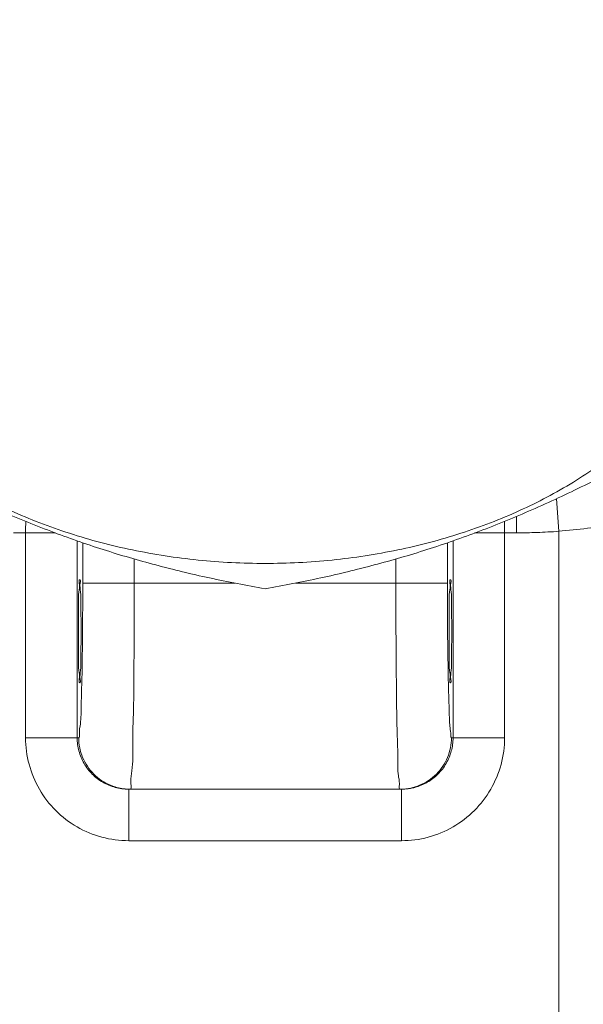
# Model space of a CAD drawing. Header units: millimetres. Extents: x -15538 to -14053, y -265397 to -264347.
# Tile 15 of 35: x -14461.981 to -14461.161, y -264927.877 to -264926.443. Entities that reach past the tile are written whole.
import ezdxf

# ---------------------------------------------------------------- set-up
doc = ezdxf.new("R2010")
doc.units = ezdxf.units.MM
doc.linetypes.add('ACAD_ISO08W100', pattern=[36, 24, -3, 6, -3])
doc.layers.get('0').update_dxf_attribs({"color": 20, "lineweight": 35})
doc.layers.add('-- CO_rury', color=51, linetype='Continuous', lineweight=9)

# ---------------------------------------------------------------- blocks, each defined once
blk = doc.blocks.new('-- CIEPŁOMIERZ ECHO II_15')
at = {"color": 50}
for points, knots in [([(6.6819, 0), (6.6865, 0.0271), (6.6918, 0.0541), (6.6976, 0.0809), (6.6976, 0.0809), (6.7032, 0.1071), (6.7095, 0.133), (6.7164, 0.1589), (6.7164, 0.1589), (6.7232, 0.1846), (6.7307, 0.2102), (6.7388, 0.2355), (6.7388, 0.2355), (6.7471, 0.2612), (6.756, 0.2866), (6.7655, 0.3119), (6.7655, 0.3119), (6.7753, 0.3376), (6.7857, 0.363), (6.7967, 0.3882), (6.7967, 0.3882), (6.808, 0.4139), (6.8199, 0.4394), (6.8323, 0.4645), (6.8323, 0.4645), (6.8452, 0.4904), (6.8586, 0.5159), (6.8725, 0.5412), (6.8725, 0.5412), (6.8869, 0.5674), (6.9019, 0.5934), (6.9173, 0.619), (6.9173, 0.619), (6.9336, 0.6463), (6.9504, 0.6733), (6.9676, 0.7)], [0, 0, 0, 0, 0.111111, 0.111111, 0.111111, 0.111111, 0.222222, 0.222222, 0.222222, 0.222222, 0.333333, 0.333333, 0.333333, 0.333333, 0.444444, 0.444444, 0.444444, 0.444444, 0.555556, 0.555556, 0.555556, 0.555556, 0.666667, 0.666667, 0.666667, 0.666667, 0.777778, 0.777778, 0.777778, 0.777778, 0.888889, 0.888889, 0.888889, 0.888889, 1, 1, 1, 1]), ([(6.7187, 0), (6.7187, 0.0325), (6.7203, 0.0651), (6.7236, 0.0975), (6.7236, 0.0975), (6.7269, 0.1295), (6.7318, 0.1614), (6.7383, 0.193), (6.7383, 0.193), (6.7447, 0.2239), (6.7528, 0.2545), (6.7625, 0.2846), (6.7625, 0.2846), (6.7719, 0.3137), (6.7829, 0.3424), (6.7956, 0.3703), (6.7956, 0.3703), (6.8078, 0.3972), (6.8216, 0.4234), (6.837, 0.4486), (6.837, 0.4486), (6.8518, 0.4726), (6.868, 0.4958), (6.8859, 0.5177), (6.8859, 0.5177), (6.9029, 0.5385), (6.9213, 0.5582), (6.9412, 0.5763), (6.9412, 0.5763), (6.9601, 0.5934), (6.9804, 0.6092), (7.0019, 0.6231), (7.0019, 0.6231), (7.0224, 0.6363), (7.044, 0.6479), (7.0666, 0.6572), (7.0666, 0.6572), (7.0884, 0.6663), (7.111, 0.6733), (7.1341, 0.678), (7.1341, 0.678), (7.1568, 0.6826), (7.1799, 0.685), (7.2031, 0.685), (7.2031, 0.685), (7.2262, 0.685), (7.2493, 0.6826), (7.272, 0.678), (7.272, 0.678), (7.2951, 0.6733), (7.3177, 0.6663), (7.3395, 0.6572), (7.3395, 0.6572), (7.3621, 0.6479), (7.3838, 0.6363), (7.4043, 0.6231), (7.4043, 0.6231), (7.4258, 0.6092), (7.446, 0.5934), (7.4649, 0.5763), (7.4649, 0.5763), (7.4848, 0.5582), (7.5033, 0.5385), (7.5203, 0.5177), (7.5203, 0.5177), (7.5381, 0.4958), (7.5544, 0.4726), (7.5691, 0.4486), (7.5691, 0.4486), (7.5846, 0.4234), (7.5983, 0.3972), (7.6105, 0.3703), (7.6105, 0.3703), (7.6232, 0.3424), (7.6342, 0.3137), (7.6437, 0.2846), (7.6437, 0.2846), (7.6534, 0.2545), (7.6614, 0.2239), (7.6678, 0.193), (7.6678, 0.193), (7.6744, 0.1614), (7.6793, 0.1295), (7.6825, 0.0975), (7.6825, 0.0975), (7.6858, 0.0651), (7.6874, 0.0325), (7.6874, 0)], [0, 0, 0, 0, 0.045455, 0.045455, 0.045455, 0.045455, 0.090909, 0.090909, 0.090909, 0.090909, 0.136364, 0.136364, 0.136364, 0.136364, 0.181818, 0.181818, 0.181818, 0.181818, 0.227273, 0.227273, 0.227273, 0.227273, 0.272727, 0.272727, 0.272727, 0.272727, 0.318182, 0.318182, 0.318182, 0.318182, 0.363636, 0.363636, 0.363636, 0.363636, 0.409091, 0.409091, 0.409091, 0.409091, 0.454545, 0.454545, 0.454545, 0.454545, 0.5, 0.5, 0.5, 0.5, 0.545455, 0.545455, 0.545455, 0.545455, 0.590909, 0.590909, 0.590909, 0.590909, 0.636364, 0.636364, 0.636364, 0.636364, 0.681818, 0.681818, 0.681818, 0.681818, 0.727273, 0.727273, 0.727273, 0.727273, 0.772727, 0.772727, 0.772727, 0.772727, 0.818182, 0.818182, 0.818182, 0.818182, 0.863636, 0.863636, 0.863636, 0.863636, 0.909091, 0.909091, 0.909091, 0.909091, 0.954545, 0.954545, 0.954545, 0.954545, 1, 1, 1, 1]), ([(6.7654, 0.6004), (6.7669, 0.5922), (6.7685, 0.584), (6.7698, 0.5757), (6.7698, 0.5757), (6.7713, 0.5654), (6.7724, 0.555), (6.7729, 0.5446), (6.7729, 0.5446), (6.7735, 0.5327), (6.7734, 0.5208), (6.7729, 0.5089), (6.7729, 0.5089), (6.7723, 0.4956), (6.7711, 0.4823), (6.7698, 0.4691), (6.7698, 0.4691), (6.7683, 0.4551), (6.7667, 0.4412), (6.7654, 0.4272)], [0, 0, 0, 0, 0.2, 0.2, 0.2, 0.2, 0.4, 0.4, 0.4, 0.4, 0.6, 0.6, 0.6, 0.6, 0.8, 0.8, 0.8, 0.8, 1, 1, 1, 1]), ([(6.7654, 0.4272), (6.7647, 0.4168), (6.7641, 0.4063), (6.7638, 0.3958), (6.7638, 0.3958), (6.7634, 0.3858), (6.7632, 0.3758), (6.7631, 0.3659)], [0, 0, 0, 0, 0.5, 0.5, 0.5, 0.5, 1, 1, 1, 1]), ([(6.315, 0.1984), (6.315, 0.2115), (6.3167, 0.2246), (6.3201, 0.2373), (6.3201, 0.2373), (6.3235, 0.2499), (6.3286, 0.2622), (6.3352, 0.2735), (6.3352, 0.2735), (6.3417, 0.2848), (6.3497, 0.2952), (6.3589, 0.3045), (6.3589, 0.3045), (6.3681, 0.3137), (6.3785, 0.3217), (6.3898, 0.3282), (6.3898, 0.3282), (6.4012, 0.3348), (6.4134, 0.3399), (6.426, 0.3433), (6.426, 0.3433), (6.4387, 0.3467), (6.4519, 0.3484), (6.465, 0.3484)], [0, 0, 0, 0, 0.166667, 0.166667, 0.166667, 0.166667, 0.333333, 0.333333, 0.333333, 0.333333, 0.5, 0.5, 0.5, 0.5, 0.666667, 0.666667, 0.666667, 0.666667, 0.833333, 0.833333, 0.833333, 0.833333, 1, 1, 1, 1]), ([(6.3911, 0.2114), (6.3915, 0.2136), (6.392, 0.2157), (6.3926, 0.2178), (6.3926, 0.2178), (6.3943, 0.2242), (6.3968, 0.2303), (6.4001, 0.236), (6.4001, 0.236), (6.4034, 0.2416), (6.4074, 0.2469), (6.412, 0.2515), (6.412, 0.2515), (6.4166, 0.2561), (6.4218, 0.2601), (6.4275, 0.2634), (6.4275, 0.2634), (6.4331, 0.2667), (6.4392, 0.2692), (6.4456, 0.2709), (6.4456, 0.2709), (6.4519, 0.2726), (6.4585, 0.2735), (6.465, 0.2735)], [0, 0, 0, 0, 0.166667, 0.166667, 0.166667, 0.166667, 0.333333, 0.333333, 0.333333, 0.333333, 0.5, 0.5, 0.5, 0.5, 0.666667, 0.666667, 0.666667, 0.666667, 0.833333, 0.833333, 0.833333, 0.833333, 1, 1, 1, 1]), ([(6.465, 0.2711), (6.4552, 0.2711), (6.4454, 0.2692), (6.4363, 0.2654), (6.4363, 0.2654), (6.4272, 0.2617), (6.4189, 0.2561), (6.412, 0.2492), (6.412, 0.2492), (6.405, 0.2422), (6.3995, 0.2339), (6.3957, 0.2249), (6.3957, 0.2249), (6.3922, 0.2165), (6.3903, 0.2074), (6.39, 0.1984)], [0, 0, 0, 0, 0.25, 0.25, 0.25, 0.25, 0.5, 0.5, 0.5, 0.5, 0.75, 0.75, 0.75, 0.75, 1, 1, 1, 1]), ([(6.465, 0.2711), (6.465, 0.27), (6.4667, 0.2701), (6.4682, 0.2702), (6.4682, 0.2702), (6.4732, 0.2702), (6.4761, 0.2695), (6.4794, 0.2691), (6.4794, 0.2691), (6.4855, 0.2682), (6.4931, 0.2681), (6.5003, 0.268), (6.5003, 0.268), (6.5108, 0.2677), (6.5206, 0.2673), (6.5306, 0.267), (6.5306, 0.267), (6.5429, 0.2666), (6.5556, 0.2664), (6.5681, 0.2662), (6.5681, 0.2662), (6.5821, 0.266), (6.5959, 0.2658), (6.6098, 0.2656), (6.6098, 0.2656), (6.6238, 0.2655), (6.6377, 0.2654), (6.6517, 0.2653), (6.6517, 0.2653), (6.6645, 0.2653), (6.6772, 0.2652), (6.69, 0.2652)], [0, 0, 0, 0, 0.125, 0.125, 0.125, 0.125, 0.25, 0.25, 0.25, 0.25, 0.375, 0.375, 0.375, 0.375, 0.5, 0.5, 0.5, 0.5, 0.625, 0.625, 0.625, 0.625, 0.75, 0.75, 0.75, 0.75, 0.875, 0.875, 0.875, 0.875, 1, 1, 1, 1]), ([(6.695, 0.2696), (6.695, 0.2711), (6.6926, 0.2706), (6.6905, 0.2703), (6.6905, 0.2703), (6.6845, 0.2694), (6.6813, 0.2704), (6.6775, 0.2709), (6.6775, 0.2709), (6.6716, 0.2717), (6.6644, 0.2714), (6.6575, 0.2713), (6.6575, 0.2713), (6.6491, 0.2712), (6.6411, 0.2714), (6.633, 0.2715), (6.633, 0.2715), (6.6244, 0.2717), (6.6156, 0.2717), (6.607, 0.2715), (6.607, 0.2715), (6.5989, 0.2714), (6.591, 0.2712), (6.5825, 0.2713), (6.5825, 0.2713), (6.5756, 0.2714), (6.5684, 0.2717), (6.5626, 0.2709), (6.5626, 0.2709), (6.5587, 0.2704), (6.5555, 0.2694), (6.5495, 0.2703), (6.5495, 0.2703), (6.5474, 0.2706), (6.545, 0.2711), (6.545, 0.2696)], [0, 0, 0, 0, 0.111111, 0.111111, 0.111111, 0.111111, 0.222222, 0.222222, 0.222222, 0.222222, 0.333333, 0.333333, 0.333333, 0.333333, 0.444444, 0.444444, 0.444444, 0.444444, 0.555556, 0.555556, 0.555556, 0.555556, 0.666667, 0.666667, 0.666667, 0.666667, 0.777778, 0.777778, 0.777778, 0.777778, 0.888889, 0.888889, 0.888889, 0.888889, 1, 1, 1, 1]), ([(6.545, 0.2696), (6.545, 0.2681), (6.5474, 0.2686), (6.5495, 0.2689), (6.5495, 0.2689), (6.5555, 0.2698), (6.5587, 0.2689), (6.5626, 0.2684), (6.5626, 0.2684), (6.5684, 0.2676), (6.5756, 0.2678), (6.5825, 0.2679), (6.5825, 0.2679), (6.591, 0.268), (6.5989, 0.2678), (6.607, 0.2677), (6.607, 0.2677), (6.6156, 0.2676), (6.6244, 0.2676), (6.633, 0.2677), (6.633, 0.2677), (6.6411, 0.2678), (6.6491, 0.268), (6.6575, 0.2679), (6.6575, 0.2679), (6.6644, 0.2678), (6.6716, 0.2676), (6.6775, 0.2684), (6.6775, 0.2684), (6.6813, 0.2689), (6.6845, 0.2698), (6.6905, 0.2689), (6.6905, 0.2689), (6.6926, 0.2686), (6.695, 0.2681), (6.695, 0.2696)], [0, 0, 0, 0, 0.111111, 0.111111, 0.111111, 0.111111, 0.222222, 0.222222, 0.222222, 0.222222, 0.333333, 0.333333, 0.333333, 0.333333, 0.444444, 0.444444, 0.444444, 0.444444, 0.555556, 0.555556, 0.555556, 0.555556, 0.666667, 0.666667, 0.666667, 0.666667, 0.777778, 0.777778, 0.777778, 0.777778, 0.888889, 0.888889, 0.888889, 0.888889, 1, 1, 1, 1]), ([(6.39, 0.1962), (6.39, 0.1947), (6.3923, 0.195), (6.3942, 0.1952), (6.3942, 0.1952), (6.398, 0.1955), (6.4001, 0.1954), (6.403, 0.1951)], [0, 0, 0, 0, 0.5, 0.5, 0.5, 0.5, 1, 1, 1, 1]), ([(6.403, 0.1951), (6.4051, 0.1948), (6.4072, 0.1944), (6.4093, 0.1941), (6.4093, 0.1941), (6.4184, 0.1927), (6.4278, 0.193), (6.4371, 0.193), (6.4371, 0.193), (6.4506, 0.193), (6.464, 0.1924), (6.4774, 0.192), (6.4774, 0.192), (6.4941, 0.1915), (6.5108, 0.1914), (6.5275, 0.1912), (6.5275, 0.1912), (6.546, 0.191), (6.5645, 0.1908), (6.583, 0.1907), (6.583, 0.1907), (6.6016, 0.1905), (6.6202, 0.1904), (6.6388, 0.1904), (6.6388, 0.1904), (6.6559, 0.1903), (6.6729, 0.1903), (6.69, 0.1903)], [0, 0, 0, 0, 0.142857, 0.142857, 0.142857, 0.142857, 0.285714, 0.285714, 0.285714, 0.285714, 0.428571, 0.428571, 0.428571, 0.428571, 0.571429, 0.571429, 0.571429, 0.571429, 0.714286, 0.714286, 0.714286, 0.714286, 0.857143, 0.857143, 0.857143, 0.857143, 1, 1, 1, 1]), ([(6.9676, -0.7), (6.9504, -0.6733), (6.9336, -0.6463), (6.9172, -0.6191), (6.9172, -0.6191), (6.9018, -0.5934), (6.8869, -0.5674), (6.8724, -0.5411), (6.8724, -0.5411), (6.8585, -0.5159), (6.8451, -0.4903), (6.8323, -0.4645), (6.8323, -0.4645), (6.8198, -0.4393), (6.8079, -0.4139), (6.7967, -0.3881), (6.7967, -0.3881), (6.7856, -0.363), (6.7752, -0.3375), (6.7655, -0.3118), (6.7655, -0.3118), (6.756, -0.2866), (6.7471, -0.2611), (6.7388, -0.2355), (6.7388, -0.2355), (6.7307, -0.2101), (6.7232, -0.1846), (6.7164, -0.1588), (6.7164, -0.1588), (6.7095, -0.133), (6.7032, -0.1071), (6.6976, -0.081), (6.6976, -0.081), (6.6917, -0.0541), (6.6865, -0.0271), (6.6819, 0)], [0, 0, 0, 0, 0.111111, 0.111111, 0.111111, 0.111111, 0.222222, 0.222222, 0.222222, 0.222222, 0.333333, 0.333333, 0.333333, 0.333333, 0.444444, 0.444444, 0.444444, 0.444444, 0.555556, 0.555556, 0.555556, 0.555556, 0.666667, 0.666667, 0.666667, 0.666667, 0.777778, 0.777778, 0.777778, 0.777778, 0.888889, 0.888889, 0.888889, 0.888889, 1, 1, 1, 1]), ([(7.6874, 0), (7.6874, -0.0325), (7.6858, -0.0651), (7.6825, -0.0975), (7.6825, -0.0975), (7.6793, -0.1296), (7.6744, -0.1614), (7.6678, -0.193), (7.6678, -0.193), (7.6614, -0.2239), (7.6534, -0.2545), (7.6437, -0.2846), (7.6437, -0.2846), (7.6342, -0.3138), (7.6232, -0.3424), (7.6105, -0.3703), (7.6105, -0.3703), (7.5983, -0.3972), (7.5846, -0.4234), (7.5691, -0.4486), (7.5691, -0.4486), (7.5544, -0.4727), (7.5381, -0.4958), (7.5203, -0.5177), (7.5203, -0.5177), (7.5033, -0.5385), (7.4848, -0.5582), (7.4649, -0.5763), (7.4649, -0.5763), (7.446, -0.5935), (7.4258, -0.6092), (7.4043, -0.6231), (7.4043, -0.6231), (7.3838, -0.6364), (7.3621, -0.6479), (7.3395, -0.6573), (7.3395, -0.6573), (7.3177, -0.6663), (7.2951, -0.6733), (7.272, -0.678), (7.272, -0.678), (7.2493, -0.6826), (7.2262, -0.685), (7.2031, -0.685), (7.2031, -0.685), (7.1799, -0.685), (7.1568, -0.6826), (7.1341, -0.678), (7.1341, -0.678), (7.111, -0.6733), (7.0884, -0.6663), (7.0666, -0.6573), (7.0666, -0.6573), (7.044, -0.6479), (7.0224, -0.6364), (7.0019, -0.6231), (7.0019, -0.6231), (6.9804, -0.6092), (6.9601, -0.5935), (6.9412, -0.5763), (6.9412, -0.5763), (6.9213, -0.5582), (6.9029, -0.5385), (6.8859, -0.5177), (6.8859, -0.5177), (6.868, -0.4958), (6.8518, -0.4727), (6.837, -0.4486), (6.837, -0.4486), (6.8216, -0.4234), (6.8078, -0.3972), (6.7956, -0.3703), (6.7956, -0.3703), (6.7829, -0.3424), (6.7719, -0.3138), (6.7625, -0.2846), (6.7625, -0.2846), (6.7528, -0.2545), (6.7447, -0.2239), (6.7383, -0.193), (6.7383, -0.193), (6.7318, -0.1614), (6.7269, -0.1296), (6.7236, -0.0975), (6.7236, -0.0975), (6.7203, -0.0651), (6.7187, -0.0325), (6.7187, 0)], [0, 0, 0, 0, 0.045455, 0.045455, 0.045455, 0.045455, 0.090909, 0.090909, 0.090909, 0.090909, 0.136364, 0.136364, 0.136364, 0.136364, 0.181818, 0.181818, 0.181818, 0.181818, 0.227273, 0.227273, 0.227273, 0.227273, 0.272727, 0.272727, 0.272727, 0.272727, 0.318182, 0.318182, 0.318182, 0.318182, 0.363636, 0.363636, 0.363636, 0.363636, 0.409091, 0.409091, 0.409091, 0.409091, 0.454545, 0.454545, 0.454545, 0.454545, 0.5, 0.5, 0.5, 0.5, 0.545455, 0.545455, 0.545455, 0.545455, 0.590909, 0.590909, 0.590909, 0.590909, 0.636364, 0.636364, 0.636364, 0.636364, 0.681818, 0.681818, 0.681818, 0.681818, 0.727273, 0.727273, 0.727273, 0.727273, 0.772727, 0.772727, 0.772727, 0.772727, 0.818182, 0.818182, 0.818182, 0.818182, 0.863636, 0.863636, 0.863636, 0.863636, 0.909091, 0.909091, 0.909091, 0.909091, 0.954545, 0.954545, 0.954545, 0.954545, 1, 1, 1, 1]), ([(6.465, -0.3485), (6.4519, -0.3485), (6.4388, -0.3467), (6.4262, -0.3433), (6.4262, -0.3433), (6.4135, -0.3399), (6.4013, -0.3349), (6.3899, -0.3283), (6.3899, -0.3283), (6.3786, -0.3218), (6.3682, -0.3138), (6.359, -0.3046), (6.359, -0.3046), (6.3498, -0.2953), (6.3417, -0.2849), (6.3352, -0.2736), (6.3352, -0.2736), (6.3286, -0.2623), (6.3236, -0.2501), (6.3202, -0.2374), (6.3202, -0.2374), (6.3167, -0.2247), (6.315, -0.2115), (6.315, -0.1984)], [0, 0, 0, 0, 0.166667, 0.166667, 0.166667, 0.166667, 0.333333, 0.333333, 0.333333, 0.333333, 0.5, 0.5, 0.5, 0.5, 0.666667, 0.666667, 0.666667, 0.666667, 0.833333, 0.833333, 0.833333, 0.833333, 1, 1, 1, 1]), ([(6.39, -0.1962), (6.39, -0.1941), (6.3936, -0.1947), (6.396, -0.195), (6.396, -0.195), (6.3981, -0.1953), (6.3995, -0.1953), (6.4012, -0.1954)], [0, 0, 0, 0, 0.5, 0.5, 0.5, 0.5, 1, 1, 1, 1]), ([(6.465, -0.2735), (6.4585, -0.2735), (6.4519, -0.2726), (6.4456, -0.2709), (6.4456, -0.2709), (6.4392, -0.2692), (6.4331, -0.2667), (6.4275, -0.2634), (6.4275, -0.2634), (6.4218, -0.2601), (6.4166, -0.2561), (6.412, -0.2515), (6.412, -0.2515), (6.4074, -0.2469), (6.4034, -0.2417), (6.4001, -0.236), (6.4001, -0.236), (6.3968, -0.2303), (6.3943, -0.2242), (6.3926, -0.2179), (6.3926, -0.2179), (6.3909, -0.2115), (6.39, -0.205), (6.39, -0.1984)], [0, 0, 0, 0, 0.166667, 0.166667, 0.166667, 0.166667, 0.333333, 0.333333, 0.333333, 0.333333, 0.5, 0.5, 0.5, 0.5, 0.666667, 0.666667, 0.666667, 0.666667, 0.833333, 0.833333, 0.833333, 0.833333, 1, 1, 1, 1]), ([(6.4012, -0.1954), (6.4065, -0.1955), (6.4117, -0.1944), (6.4169, -0.1937), (6.4169, -0.1937), (6.4293, -0.1921), (6.4419, -0.1925), (6.4544, -0.1925), (6.4544, -0.1925), (6.4717, -0.1926), (6.4889, -0.1919), (6.5062, -0.1915), (6.5062, -0.1915), (6.5266, -0.191), (6.547, -0.1909), (6.5674, -0.1908), (6.5674, -0.1908), (6.5886, -0.1907), (6.6098, -0.1905), (6.631, -0.1904), (6.631, -0.1904), (6.6507, -0.1903), (6.6703, -0.1903), (6.69, -0.1903)], [0, 0, 0, 0, 0.166667, 0.166667, 0.166667, 0.166667, 0.333333, 0.333333, 0.333333, 0.333333, 0.5, 0.5, 0.5, 0.5, 0.666667, 0.666667, 0.666667, 0.666667, 0.833333, 0.833333, 0.833333, 0.833333, 1, 1, 1, 1]), ([(6.3906, -0.206), (6.3915, -0.2124), (6.3932, -0.2188), (6.3957, -0.2249), (6.3957, -0.2249), (6.3995, -0.2339), (6.405, -0.2423), (6.412, -0.2492), (6.412, -0.2492), (6.4189, -0.2561), (6.4272, -0.2617), (6.4363, -0.2654), (6.4363, -0.2654), (6.4454, -0.2692), (6.4552, -0.2712), (6.465, -0.2712)], [0, 0, 0, 0, 0.25, 0.25, 0.25, 0.25, 0.5, 0.5, 0.5, 0.5, 0.75, 0.75, 0.75, 0.75, 1, 1, 1, 1]), ([(6.465, -0.2712), (6.465, -0.2696), (6.4674, -0.2699), (6.4695, -0.27), (6.4695, -0.27), (6.4766, -0.2704), (6.4806, -0.2694), (6.4852, -0.2687), (6.4852, -0.2687), (6.4933, -0.2675), (6.5035, -0.2676), (6.5132, -0.2675), (6.5132, -0.2675), (6.5267, -0.2673), (6.5393, -0.2668), (6.5522, -0.2665), (6.5522, -0.2665), (6.5674, -0.2661), (6.5828, -0.2659), (6.5982, -0.2658), (6.5982, -0.2658), (6.6141, -0.2656), (6.63, -0.2655), (6.6459, -0.2654), (6.6459, -0.2654), (6.6606, -0.2653), (6.6753, -0.2653), (6.69, -0.2653)], [0, 0, 0, 0, 0.142857, 0.142857, 0.142857, 0.142857, 0.285714, 0.285714, 0.285714, 0.285714, 0.428571, 0.428571, 0.428571, 0.428571, 0.571429, 0.571429, 0.571429, 0.571429, 0.714286, 0.714286, 0.714286, 0.714286, 0.857143, 0.857143, 0.857143, 0.857143, 1, 1, 1, 1]), ([(6.545, -0.2696), (6.545, -0.2681), (6.5474, -0.2686), (6.5495, -0.269), (6.5495, -0.269), (6.5555, -0.2699), (6.5587, -0.2689), (6.5626, -0.2684), (6.5626, -0.2684), (6.5684, -0.2676), (6.5756, -0.2679), (6.5825, -0.2679), (6.5825, -0.2679), (6.591, -0.268), (6.5989, -0.2678), (6.607, -0.2677), (6.607, -0.2677), (6.6156, -0.2676), (6.6244, -0.2676), (6.633, -0.2677), (6.633, -0.2677), (6.6411, -0.2678), (6.6491, -0.268), (6.6575, -0.2679), (6.6575, -0.2679), (6.6644, -0.2679), (6.6716, -0.2676), (6.6775, -0.2684), (6.6775, -0.2684), (6.6813, -0.2689), (6.6845, -0.2699), (6.6905, -0.269), (6.6905, -0.269), (6.6926, -0.2686), (6.695, -0.2681), (6.695, -0.2696)], [0, 0, 0, 0, 0.111111, 0.111111, 0.111111, 0.111111, 0.222222, 0.222222, 0.222222, 0.222222, 0.333333, 0.333333, 0.333333, 0.333333, 0.444444, 0.444444, 0.444444, 0.444444, 0.555556, 0.555556, 0.555556, 0.555556, 0.666667, 0.666667, 0.666667, 0.666667, 0.777778, 0.777778, 0.777778, 0.777778, 0.888889, 0.888889, 0.888889, 0.888889, 1, 1, 1, 1]), ([(6.695, -0.2696), (6.695, -0.2712), (6.6926, -0.2706), (6.6905, -0.2703), (6.6905, -0.2703), (6.6845, -0.2694), (6.6813, -0.2704), (6.6775, -0.2709), (6.6775, -0.2709), (6.6716, -0.2717), (6.6644, -0.2714), (6.6575, -0.2713), (6.6575, -0.2713), (6.6491, -0.2712), (6.6411, -0.2715), (6.633, -0.2716), (6.633, -0.2716), (6.6244, -0.2717), (6.6156, -0.2717), (6.607, -0.2716), (6.607, -0.2716), (6.5989, -0.2715), (6.591, -0.2712), (6.5825, -0.2713), (6.5825, -0.2713), (6.5756, -0.2714), (6.5684, -0.2717), (6.5626, -0.2709), (6.5626, -0.2709), (6.5587, -0.2704), (6.5555, -0.2694), (6.5495, -0.2703), (6.5495, -0.2703), (6.5474, -0.2706), (6.545, -0.2712), (6.545, -0.2696)], [0, 0, 0, 0, 0.111111, 0.111111, 0.111111, 0.111111, 0.222222, 0.222222, 0.222222, 0.222222, 0.333333, 0.333333, 0.333333, 0.333333, 0.444444, 0.444444, 0.444444, 0.444444, 0.555556, 0.555556, 0.555556, 0.555556, 0.666667, 0.666667, 0.666667, 0.666667, 0.777778, 0.777778, 0.777778, 0.777778, 0.888889, 0.888889, 0.888889, 0.888889, 1, 1, 1, 1])]:
    blk.add_open_spline(points, degree=3, knots=knots, dxfattribs=at)
for points in [[(6.7654, 0.4272), (6.7654, 0.4272), (4.2146, 0.4272), (4.2146, 0.4272)], [(6.7654, 0.4272), (6.7654, 0.4272), (6.8129, 0.424), (6.8129, 0.424)], [(6.7631, 0.3659), (6.7631, 0.3659), (6.763, 0.3484), (6.763, 0.3484)], [(6.7631, 0.3659), (6.7631, 0.3659), (6.787, 0.3656), (6.787, 0.3656)], [(6.465, 0.2735), (6.465, 0.2735), (6.465, 0.3484), (6.465, 0.3484)], [(6.465, 0.3484), (6.465, 0.3484), (6.763, 0.3484), (6.763, 0.3484)], [(6.763, 0.3484), (6.7686, 0.3483), (6.7742, 0.3483), (6.7799, 0.3483)], [(6.763, 0.3049), (6.763, 0.3049), (6.763, 0.3484), (6.763, 0.3484)], [(6.465, 0.2735), (6.465, 0.2735), (6.7516, 0.2735), (6.7516, 0.2735)], [(6.465, 0.2735), (6.465, 0.2735), (6.465, 0.2711), (6.465, 0.2711)], [(6.69, 0.2652), (6.69, 0.2652), (6.7488, 0.2652), (6.7488, 0.2652)], [(6.69, 0.2652), (6.69, 0.2652), (6.69, 0.1903), (6.69, 0.1903)], [(6.3903, 0.2049), (6.3901, 0.2028), (6.39, 0.2006), (6.39, 0.1984)], [(6.3911, 0.2114), (6.3908, 0.2093), (6.3905, 0.2071), (6.3903, 0.2049)], [(6.315, -0.1984), (6.315, -0.1984), (6.315, 0.1984), (6.315, 0.1984)], [(6.38, 0.1984), (6.38, 0.1984), (6.315, 0.1984), (6.315, 0.1984)], [(6.39, 0.1984), (6.39, 0.1984), (6.38, 0.1984), (6.38, 0.1984)], [(6.39, 0.1984), (6.39, 0.1976), (6.39, 0.1969), (6.39, 0.1962)], [(6.39, -0.1962), (6.39, -0.1962), (6.39, 0.1962), (6.39, 0.1962)], [(6.39, -0.1962), (6.39, -0.1962), (6.39, 0.1962), (6.39, 0.1962)], [(6.69, 0.0441), (6.69, 0.0441), (6.69, 0.1903), (6.69, 0.1903)], [(6.69, 0.1903), (6.69, 0.1903), (6.7251, 0.1903), (6.7251, 0.1903)], [(6.69, -0.1903), (6.69, -0.1903), (6.69, -0.0441), (6.69, -0.0441)], [(6.38, -0.1984), (6.38, -0.1984), (6.315, -0.1984), (6.315, -0.1984)], [(6.39, -0.1984), (6.39, -0.1984), (6.38, -0.1984), (6.38, -0.1984)], [(6.39, -0.1962), (6.39, -0.1995), (6.3902, -0.2027), (6.3906, -0.206)], [(6.69, -0.1903), (6.69, -0.1903), (6.7251, -0.1903), (6.7251, -0.1903)], [(6.69, -0.1903), (6.69, -0.1903), (6.69, -0.2653), (6.69, -0.2653)], [(6.465, -0.2735), (6.465, -0.2735), (6.465, -0.2712), (6.465, -0.2712)], [(6.69, -0.2653), (6.69, -0.2653), (6.7488, -0.2653), (6.7488, -0.2653)], [(6.7516, -0.2735), (6.7516, -0.2735), (6.465, -0.2735), (6.465, -0.2735)], [(6.465, -0.2735), (6.465, -0.2735), (6.465, -0.3485), (6.465, -0.3485)], [(6.763, -0.3049), (6.763, -0.3049), (6.763, -0.3485), (6.763, -0.3485)], [(6.763, -0.3485), (6.763, -0.3485), (6.465, -0.3485), (6.465, -0.3485)], [(6.763, -0.3485), (6.7686, -0.3483), (6.7742, -0.3483), (6.7799, -0.3483)], [(6.763, -0.3485), (6.763, -0.3485), (6.7631, -0.3659), (6.7631, -0.3659)]]:
    blk.add_open_spline(points, degree=3, dxfattribs=at)
blk = doc.blocks.new('*U187')
at = {"linetype": 'Continuous', "lineweight": 0}
blk.add_blockref('-- CIEPŁOMIERZ ECHO II_15', (2.6184, -0.0025), dxfattribs=at)

msp = doc.modelspace()

# ---------------------------------------------------------------- block references
at = {"layer": '-- CO_rury', "linetype": 'ACAD_ISO08W100', "ltscale": 20, "xscale": -1, "rotation": 269.9999999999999}
msp.add_blockref('*U187', (-14461.6211, -264936.5721, 0), dxfattribs=at)

doc.saveas('drawing.dxf')
